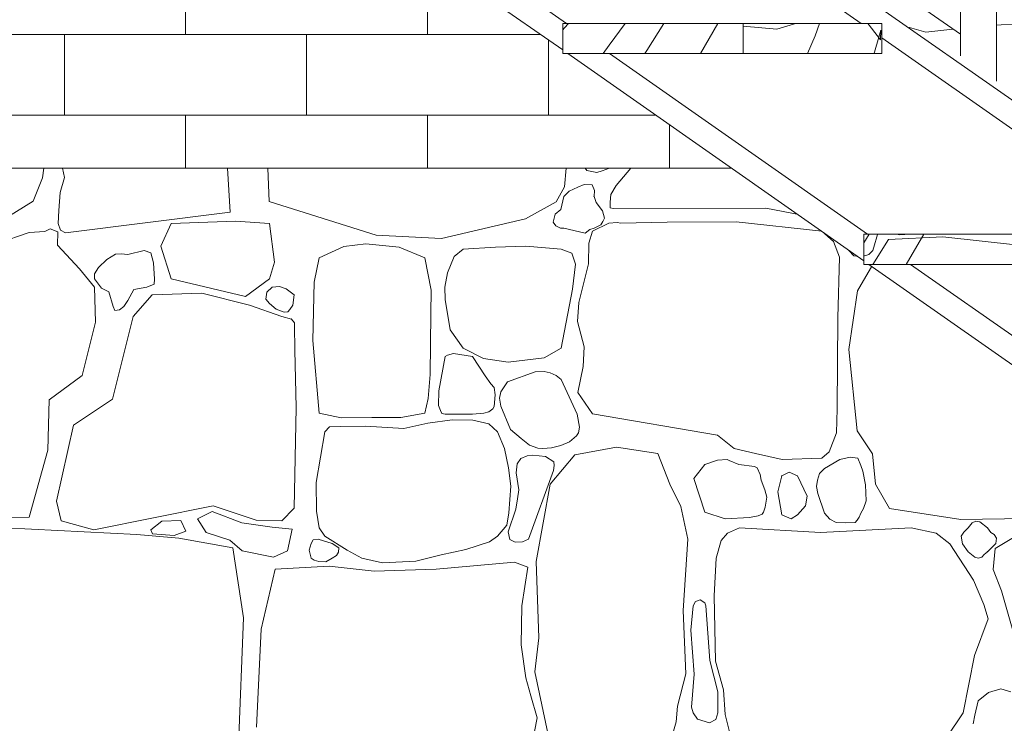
# Model space of a CAD drawing. Header units: millimetres. Extents: x 16408 to 141596, y -21057 to 26364.
# Tile 130 of 138: x 84413 to 85231, y -5041 to -4457. Entities that reach past the tile are written whole.
import ezdxf

# ---------------------------------------------------------------- set-up
doc = ezdxf.new("R2010")
doc.units = ezdxf.units.MM
doc.header["$MEASUREMENT"] = 0
doc.linetypes.add('Wipeout_Contour', pattern=[1000, 0, -1000])
for name, color, linetype, lineweight in [('0_Nr_pióra__1', 7, 'Continuous', 13), ('0_Nr_pióra__103', 7, 'Continuous', 5), ('0_Nr_pióra__175', 7, 'Continuous', 5), ('0_Nr_pióra__41', 7, 'Continuous', 15), ('0_Nr_pióra__51', 7, 'Continuous', 15)]:
    doc.layers.add(name, color=color, linetype=linetype, lineweight=lineweight)
doc.layers.add('0_Nr_pióra__101', color=7, linetype='Continuous', lineweight=5, true_color=0xb2b2b2)
doc.layers.add('_elementy3d_Nr_pióra__101', color=7, linetype='Continuous', lineweight=5, true_color=0xb2b2b2)
doc.layers.add('_elementy3d', color=7, linetype='Continuous')
doc.styles.add('STYL_AUTOMATYCZNY_2', font='txt')
doc.dimstyles.new('STYL_AUTOMATYCZNY__1', dxfattribs={"dimtxt": 150, "dimasz": 95, "dimexe": 0.18, "dimexo": 0.0625, "dimgap": 0.09, "dimtad": 1, "dimtih": 1, "dimtoh": 1, "dimdec": 0, "dimlfac": 0.1, "dimzin": 0, "dimdsep": 46, "dimtxsty": 'STYL_AUTOMATYCZNY_2', "dimblk": 'ARROWHEAD_6', "dimblk1": 'ARROWHEAD_6', "dimblk2": 'ARROWHEAD_6', "dimcen": 0.09, "dimse1": 1, "dimse2": 1, "dimclrd": 7, "dimclre": 7, "dimclrt": 7, "dimadec": 1, "dimazin": 0, "dimtfac": 1, "dimtdec": 4, "dimtmove": 0, "dimatfit": 3, "dimfxl": 0, "dimtolj": 1, "dimtzin": 0, "dimarcsym": 0})

# ---------------------------------------------------------------- blocks, each defined once
blk = doc.blocks.new('*X4')
at = {"layer": '_elementy3d_Nr_pióra__101', "color": 253, "linetype": 'Continuous', "lineweight": 5, "true_color": 0xb2b2b2}
for p, q in [((85066.58, -4456.98), (85041.81, -4464.66)), ((85115.62, -4457.72), (85066.58, -4456.98)), ((85041.81, -4464.66), (85013.81, -4462.03)), ((85127.75, -4473.33), (85115.62, -4457.72)), ((85152.03, -4463.17), (85137.66, -4479.52)), ((85165.4, -4466.89), (85152.03, -4463.17)), ((85217.66, -4461.19), (85165.4, -4466.89)), ((85307.32, -4458.96), (85217.66, -4461.19)), ((85121.32, -4489.43), (85128, -4465.4)), ((85128, -4465.4), (85127.75, -4473.33)), ((85137.66, -4479.52), (85125.77, -4501.07)), ((85107.69, -4531.53), (85121.32, -4489.43)), ((85125.77, -4501.07), (85119.09, -4532.03)), ((85104.72, -4565.46), (85107.69, -4531.53)), ((85119.09, -4532.03), (85126.02, -4575.37)), ((85107.45, -4582.8), (85104.72, -4565.46)), ((85126.02, -4575.37), (85134.44, -4592.71)), ((84423.92, -4607.32), (84431.84, -4588)), ((84431.84, -4588), (84432.76, -4580)), ((84449.97, -4587.69), (84446.53, -4600.05)), ((84448.28, -4580), (84449.97, -4587.69)), ((84587.76, -4616.49), (84585.56, -4580)), ((84619.98, -4607.55), (84618.88, -4580)), ((84866.86, -4580), (84865.22, -4595.43)), ((84882.43, -4580), (84883.81, -4581.84)), ((84883.81, -4581.84), (84886.63, -4582.38)), ((84886.63, -4582.38), (84892.15, -4583.42)), ((84892.15, -4583.42), (84896.67, -4582.06)), ((84896.67, -4582.06), (84902.61, -4580)), ((84920.54, -4580), (84908.31, -4594.2)), ((85114.38, -4588.25), (85107.45, -4582.8)), ((84865.22, -4595.43), (84858.48, -4607.82)), ((84876.44, -4595.81), (84869.34, -4598.98)), ((84881.65, -4593.57), (84876.44, -4595.81)), ((84888.25, -4593.7), (84881.65, -4593.57)), ((84890.34, -4598.59), (84888.25, -4593.7)), ((84908.31, -4594.2), (84903.85, -4601.72)), ((85119.58, -4599.64), (85114.38, -4588.25)), ((85134.44, -4592.71), (85150.54, -4603.36)), ((84446.53, -4600.05), (84445.47, -4615.2)), ((84864.67, -4603.36), (84862.19, -4614.19)), ((84869.34, -4598.98), (84864.67, -4603.36)), ((84889.98, -4603.36), (84890.34, -4598.59)), ((84891.69, -4608.29), (84889.98, -4603.36)), ((84903.85, -4601.72), (84903.31, -4608.01)), ((85115.62, -4613.27), (85119.58, -4599.64)), ((85125.37, -4603.88), (85122.25, -4616.22)), ((85127.59, -4600.15), (85125.37, -4603.88)), ((85133.63, -4598.01), (85127.59, -4600.15)), ((85138.86, -4599.61), (85133.63, -4598.01)), ((85153.41, -4614.94), (85138.86, -4599.61)), ((85150.54, -4603.36), (85165.4, -4607.32)), ((84396.18, -4624.41), (84423.92, -4607.32)), ((84708.93, -4635.51), (84619.98, -4607.55)), ((84858.48, -4607.82), (84832.97, -4621.94)), ((84896.92, -4615.25), (84891.69, -4608.29)), ((84903.31, -4608.01), (84903.24, -4612.88)), ((85165.4, -4607.32), (85171.1, -4618.96)), ((84445.47, -4615.2), (84444.9, -4625.84)), ((84450.91, -4633.58), (84587.76, -4616.49)), ((84857.48, -4618.02), (84856.05, -4624.66)), ((84862.19, -4614.19), (84857.48, -4618.02)), ((84898.45, -4621.45), (84896.92, -4615.25)), ((84903.24, -4612.88), (84905.83, -4613.27)), ((84905.83, -4613.27), (85032.65, -4613.02)), ((85032.65, -4613.02), (85068.56, -4619.95)), ((85068.56, -4619.95), (85089.86, -4616.98)), ((85089.86, -4616.98), (85103.98, -4618.47)), ((85103.98, -4618.47), (85115.62, -4613.27)), ((85122.25, -4616.22), (85122.4, -4619.26)), ((85122.4, -4619.26), (85124.32, -4620.98)), ((85156.49, -4617.23), (85153.41, -4614.94)), ((85160.83, -4619.97), (85156.49, -4617.23)), ((85162.34, -4622.74), (85160.83, -4619.97)), ((85171.1, -4618.96), (85188.68, -4632.59)), ((84444.9, -4625.84), (84446.61, -4631.41)), ((84538.59, -4625.84), (84529.99, -4644.81)), ((84591.95, -4623.81), (84538.59, -4625.84)), ((84620.33, -4625.84), (84591.95, -4623.81)), ((84624.36, -4658.03), (84620.33, -4625.84)), ((84832.97, -4621.94), (84763.17, -4638.19)), ((84856.05, -4624.66), (84858.02, -4627.82)), ((84858.02, -4627.82), (84859.33, -4628.25)), ((84859.33, -4628.25), (84862, -4629.6)), ((84902.12, -4625.47), (84888.5, -4632.34)), ((84889.98, -4629.86), (84895.51, -4626.9)), ((84895.51, -4626.9), (84897.25, -4624.31)), ((84897.25, -4624.31), (84898.45, -4621.45)), ((84908.99, -4625.08), (84902.12, -4625.47)), ((84912.27, -4625.65), (84908.99, -4625.08)), ((84950.66, -4624.66), (84912.27, -4625.65)), ((85007.88, -4624.41), (84950.66, -4624.66)), ((85079.21, -4632.34), (85007.88, -4624.41)), ((85096.37, -4625.46), (85093.6, -4629.44)), ((85101.5, -4623.42), (85096.37, -4625.46)), ((85114.1, -4622.11), (85101.5, -4623.42)), ((85121.57, -4623.42), (85114.1, -4622.11)), ((85125.16, -4626.8), (85121.57, -4623.42)), ((85124.32, -4620.98), (85130.4, -4624.67)), ((85126.08, -4632.21), (85125.16, -4626.8)), ((85130.4, -4624.67), (85134.3, -4632.67)), ((85165.44, -4625.38), (85162.34, -4622.74)), ((85167.66, -4628.56), (85165.44, -4625.38)), ((85168.92, -4631.25), (85167.66, -4628.56)), ((84420.7, -4633.33), (84394.69, -4642.24)), ((84433.76, -4632.47), (84420.7, -4633.33)), ((84438.18, -4630.18), (84433.76, -4632.47)), ((84444.57, -4632.88), (84438.18, -4630.18)), ((84444.23, -4643.98), (84444.57, -4632.88)), ((84446.61, -4631.41), (84450.91, -4633.58)), ((84763.17, -4638.19), (84708.93, -4635.51)), ((84862, -4629.6), (84864.67, -4629.86)), ((84864.67, -4629.86), (84882.46, -4633.81)), ((84882.46, -4633.81), (84886.44, -4630.91)), ((84888.5, -4632.34), (84885.63, -4642.28)), ((84886.44, -4630.91), (84889.98, -4629.86)), ((85088.75, -4640.78), (85079.21, -4632.34)), ((85093.6, -4629.44), (85095.36, -4637.91)), ((85121.57, -4648.19), (85126.08, -4632.21)), ((85134.3, -4632.67), (85139.87, -4633.84)), ((85179.52, -4636.8), (85134.44, -4639.27)), ((85139.87, -4633.84), (85143.23, -4635.19)), ((85143.23, -4635.19), (85148.13, -4634.89)), ((85148.13, -4634.89), (85167.54, -4634.35)), ((85167.54, -4634.35), (85168.96, -4633.17)), ((85168.96, -4633.17), (85168.92, -4631.25)), ((85242.43, -4643.98), (85179.52, -4636.8)), ((85188.68, -4632.59), (85240.7, -4633.08)), ((84462.55, -4663.55), (84444.23, -4643.98)), ((84529.99, -4644.81), (84538.59, -4671.85)), ((84682, -4644.84), (84661.66, -4654.37)), ((84700.24, -4642.74), (84682, -4644.84)), ((84728.02, -4645.46), (84700.24, -4642.74)), ((84833.37, -4644.63), (84808.11, -4645.46)), ((84862.61, -4647.25), (84833.37, -4644.63)), ((84885.63, -4642.28), (84885.35, -4659.42)), ((85093.84, -4653.77), (85088.75, -4640.78)), ((85095.36, -4637.91), (85101.5, -4648.19)), ((85134.44, -4639.27), (85121.57, -4659.85)), ((84492.38, -4651.22), (84485.09, -4655.8)), ((84497.05, -4651.14), (84492.38, -4651.22)), ((84502.68, -4651.66), (84497.05, -4651.14)), ((84516.12, -4648.19), (84502.68, -4651.66)), ((84521.69, -4650.07), (84516.12, -4648.19)), ((84523.9, -4658.42), (84521.69, -4650.07)), ((84749.4, -4654.37), (84728.02, -4645.46)), ((84773.72, -4653.12), (84768.17, -4666.74)), ((84781.17, -4647.25), (84773.72, -4653.12)), ((84808.11, -4645.46), (84781.17, -4647.25)), ((84871.32, -4650.5), (84862.61, -4647.25)), ((84874.46, -4659.72), (84871.32, -4650.5)), ((85101.5, -4648.19), (85105.55, -4652.83)), ((85105.55, -4652.83), (85112.04, -4653.5)), ((85112.04, -4653.5), (85118.08, -4651.57)), ((85118.08, -4651.57), (85121.57, -4648.19)), ((84485.09, -4655.8), (84478.38, -4662.52)), ((84524.8, -4672.01), (84523.9, -4658.42)), ((84620.33, -4671.85), (84624.36, -4658.03)), ((84661.66, -4654.37), (84657.36, -4674.5)), ((84754.65, -4681.11), (84749.4, -4654.37)), ((84872.05, -4680.27), (84874.46, -4659.72)), ((84885.35, -4659.42), (84877.16, -4691.53)), ((85092.52, -4704.25), (85093.84, -4653.77)), ((85121.57, -4659.85), (85108.68, -4681.63)), ((84474.94, -4678.65), (84462.55, -4663.55)), ((84478.38, -4662.52), (84474.92, -4667.69)), ((84474.92, -4667.69), (84474.94, -4671.85)), ((84768.17, -4666.74), (84766.07, -4678.8)), ((84474.94, -4671.85), (84480.84, -4679.46)), ((84518.31, -4678.72), (84524.55, -4676.11)), ((84524.55, -4676.11), (84524.8, -4672.01)), ((84538.59, -4671.85), (84600.51, -4686.55)), ((84600.51, -4686.55), (84620.33, -4671.85)), ((84622.63, -4678.74), (84628.63, -4678.03)), ((84628.63, -4678.03), (84634.16, -4679.96)), ((84657.36, -4674.5), (84656.42, -4723.04)), ((84475.93, -4707.63), (84474.94, -4678.65)), ((84480.84, -4679.46), (84486.81, -4682.49)), ((84486.81, -4682.49), (84490.54, -4694.75)), ((84502.78, -4689.86), (84507.69, -4680.53)), ((84522.99, -4685.09), (84507.14, -4702.93)), ((84507.69, -4680.53), (84518.31, -4678.72)), ((84564.1, -4683.61), (84522.99, -4685.09)), ((84603.73, -4693.76), (84564.1, -4683.61)), ((84617.22, -4688.61), (84618.21, -4682.75)), ((84618.21, -4682.75), (84622.63, -4678.74)), ((84634.16, -4679.96), (84640.8, -4685.06)), ((84640.8, -4685.06), (84639.66, -4693.61)), ((84754.44, -4700.92), (84754.65, -4681.11)), ((84766.07, -4678.8), (84766.28, -4688.97)), ((84862.61, -4729.24), (84872.05, -4680.27)), ((85108.68, -4681.63), (85101.5, -4730.42)), ((84499.26, -4694.86), (84502.78, -4689.86)), ((84630.48, -4702.93), (84603.73, -4693.76)), ((84620.33, -4692.39), (84617.22, -4688.61)), ((84625.83, -4697.03), (84620.33, -4692.39)), ((84639.66, -4693.61), (84637.09, -4697.35)), ((84766.28, -4688.97), (84770.37, -4714.13)), ((84877.16, -4691.53), (84876.12, -4707.16)), ((84490.54, -4694.75), (84491.89, -4698.05)), ((84491.89, -4698.05), (84495.82, -4697.56)), ((84495.82, -4697.56), (84499.26, -4694.86)), ((84632.5, -4699.42), (84625.83, -4697.03)), ((84635.51, -4699.06), (84632.5, -4699.42)), ((84637.09, -4697.35), (84635.51, -4699.06)), ((84753.7, -4751.13), (84754.44, -4700.92)), ((84464.78, -4751.97), (84475.93, -4707.63)), ((84507.14, -4702.93), (84489.8, -4771.78)), ((84638.52, -4705.17), (84630.48, -4702.93)), ((84641.06, -4708.2), (84638.52, -4705.17)), ((84641.13, -4710.6), (84641.06, -4708.2)), ((84641.38, -4730.91), (84641.13, -4710.6)), ((84876.12, -4707.16), (84881.56, -4728.19)), ((85091.77, -4779.58), (85092.52, -4704.25)), ((84770.37, -4714.13), (84781.17, -4729.24)), ((84656.42, -4723.04), (84661.66, -4783.21)), ((84642.37, -4778.72), (84641.38, -4730.91)), ((84768.16, -4735.12), (84766.28, -4736.36)), ((84773.28, -4733.69), (84768.16, -4735.12)), ((84788.91, -4736.36), (84773.28, -4733.69)), ((84781.17, -4729.24), (84798.04, -4737.82)), ((84848.57, -4737.5), (84862.61, -4729.24)), ((84881.56, -4728.19), (84880.73, -4744.55)), ((85101.5, -4730.42), (85108.44, -4798.03)), ((84766.28, -4736.36), (84760.96, -4764.76)), ((84799.53, -4752.43), (84788.91, -4736.36)), ((84798.04, -4737.82), (84818.49, -4741.07)), ((84818.49, -4741.07), (84848.57, -4737.5)), ((84752.23, -4771.15), (84753.7, -4751.13)), ((84840.94, -4748.99), (84817.91, -4757.42)), ((84848.52, -4748.67), (84840.94, -4748.99)), ((84853.31, -4749.84), (84848.52, -4748.67)), ((84858.36, -4752.04), (84853.31, -4749.84)), ((84880.73, -4744.55), (84876.36, -4766.08)), ((84437.29, -4772.28), (84464.78, -4751.97)), ((84804.13, -4758.86), (84799.53, -4752.43)), ((84806.87, -4762.02), (84804.13, -4758.86)), ((84817.91, -4757.42), (84812.58, -4765.5)), ((84862.49, -4755.43), (84858.36, -4752.04)), ((84875.99, -4784.04), (84862.49, -4755.43)), ((84760.96, -4764.76), (84760.82, -4776.91)), ((84807.78, -4768.01), (84806.87, -4762.02)), ((84812.58, -4765.5), (84811.38, -4770.93)), ((84876.36, -4766.08), (84888.5, -4783.92)), ((84436.3, -4814.13), (84437.29, -4772.28)), ((84489.8, -4771.78), (84457.6, -4793.33)), ((84749.4, -4783.21), (84752.23, -4771.15)), ((84807, -4777.82), (84807.78, -4768.01)), ((84811.38, -4770.93), (84812.34, -4777.6)), ((84640.88, -4862.18), (84642.37, -4778.72)), ((84661.66, -4783.21), (84679.9, -4787.3)), ((84729.49, -4786.88), (84749.4, -4783.21)), ((84760.82, -4776.91), (84762.34, -4781.12)), ((84762.34, -4781.12), (84763.34, -4783.5)), ((84763.34, -4783.5), (84766.28, -4784.04)), ((84766.28, -4784.04), (84788.91, -4784.04)), ((84788.91, -4784.04), (84798.23, -4783.24)), ((84798.23, -4783.24), (84802.57, -4782.16)), ((84802.57, -4782.16), (84805.78, -4779.81)), ((84805.78, -4779.81), (84807, -4777.82)), ((84812.34, -4777.6), (84820.63, -4796.8)), ((84877.75, -4794.94), (84875.99, -4784.04)), ((84888.5, -4783.92), (84992.51, -4801.62)), ((85091.3, -4799.73), (85091.77, -4779.58)), ((84679.9, -4787.3), (84705.38, -4786.98)), ((84705.38, -4786.98), (84729.49, -4786.88)), ((84751.81, -4791.7), (84731.79, -4796.1)), ((84772.15, -4788.87), (84751.81, -4791.7)), ((84789.24, -4789.18), (84772.15, -4788.87)), ((84802.45, -4792.12), (84789.24, -4789.18)), ((84809.58, -4798.93), (84802.45, -4792.12)), ((84457.6, -4793.33), (84443.48, -4856.49)), ((84666.38, -4798.93), (84659.15, -4840.76)), ((84670.15, -4794.74), (84666.38, -4798.93)), ((84679.17, -4794.43), (84670.15, -4794.74)), ((84700.03, -4794.11), (84679.17, -4794.43)), ((84731.79, -4796.1), (84700.03, -4794.11)), ((84815.45, -4812.56), (84809.58, -4798.93)), ((84820.63, -4796.8), (84829.45, -4804.42)), ((84875.37, -4802.25), (84877.11, -4799.63)), ((84877.11, -4799.63), (84877.75, -4794.94)), ((85085.27, -4815.46), (85091.3, -4799.73)), ((85108.44, -4798.03), (85121.32, -4817.11)), ((84829.45, -4804.42), (84836.38, -4809.82)), ((84862.23, -4810.28), (84869.37, -4807.15)), ((84869.37, -4807.15), (84875.37, -4802.25)), ((84992.51, -4801.62), (85006.26, -4812.54)), ((84420.7, -4869.61), (84436.3, -4814.13)), ((84818.8, -4828.6), (84815.45, -4812.56)), ((84836.38, -4809.82), (84843.19, -4812.34)), ((84843.19, -4812.34), (84847.38, -4812.65)), ((84847.38, -4812.65), (84854.63, -4812.09)), ((84854.63, -4812.09), (84862.23, -4810.28)), ((84908.56, -4811.41), (84873.88, -4817.85)), ((84942.74, -4816.86), (84908.56, -4811.41)), ((84952.89, -4842.12), (84942.74, -4816.86)), ((85006.26, -4812.54), (85024.06, -4816.68)), ((85024.06, -4816.68), (85046.09, -4821.67)), ((85079.21, -4820.57), (85085.27, -4815.46)), ((84829, -4820.98), (84825.92, -4825.3)), ((84834.31, -4818.84), (84829, -4820.98)), ((84839.05, -4818.21), (84834.31, -4818.84)), ((84849.63, -4819.36), (84839.05, -4818.21)), ((84856.4, -4823.84), (84849.63, -4819.36)), ((84873.88, -4817.85), (84853.33, -4842.12)), ((84856.66, -4826.65), (84856.4, -4823.84)), ((84992.45, -4822.4), (84981.87, -4826.02)), ((85000.45, -4821.81), (84992.45, -4822.4)), ((85002.17, -4822.59), (85000.45, -4821.81)), ((85010.11, -4826.02), (85002.17, -4822.59)), ((85046.09, -4821.67), (85079.21, -4820.57)), ((85093.94, -4821.78), (85081.19, -4829.24)), ((85102.65, -4819.81), (85093.94, -4821.78)), ((85108.88, -4820.68), (85102.65, -4819.81)), ((85111.41, -4826.77), (85108.88, -4820.68)), ((85121.32, -4817.11), (85123.79, -4842.12)), ((84820.69, -4843.8), (84818.8, -4828.6)), ((84825.92, -4825.3), (84825.24, -4832.96)), ((84825.24, -4832.96), (84827.53, -4846.98)), ((84835.49, -4887.94), (84856.26, -4830.9)), ((84856.26, -4830.9), (84856.66, -4826.65)), ((84981.87, -4826.02), (84972.71, -4837.66)), ((85023.04, -4827.52), (85010.11, -4826.02)), ((85025.46, -4828.75), (85023.04, -4827.52)), ((85027.83, -4834.22), (85025.46, -4828.75)), ((85051.86, -4832.19), (85045.77, -4835.43)), ((85058.9, -4835.43), (85051.86, -4832.19)), ((85081.19, -4829.24), (85077.14, -4833.51)), ((85113.19, -4831.4), (85111.41, -4826.77)), ((85115.29, -4842.7), (85113.19, -4831.4)), ((84659.15, -4840.76), (84659.46, -4864.56)), ((84972.71, -4837.66), (84981.87, -4865.4)), ((85028.68, -4838.9), (85027.83, -4834.22)), ((85031.8, -4847.01), (85028.68, -4838.9)), ((85045.77, -4835.43), (85042.55, -4848.56)), ((85066.83, -4852.28), (85058.9, -4835.43)), ((85075.56, -4838.87), (85074.79, -4844.13)), ((85077.14, -4833.51), (85075.56, -4838.87)), ((84819.11, -4865.92), (84820.69, -4843.8)), ((84827.53, -4846.98), (84826.39, -4854.43)), ((84853.33, -4842.12), (84841.69, -4906.52)), ((84962.06, -4860.7), (84952.89, -4842.12)), ((85033.39, -4853.02), (85031.8, -4847.01)), ((85042.55, -4848.56), (85045.77, -4867.63)), ((85074.79, -4844.13), (85075.74, -4850.05)), ((85115.87, -4856.01), (85115.29, -4842.7)), ((85123.79, -4842.12), (85135.43, -4862.43)), ((84443.48, -4856.49), (84447.2, -4872.59)), ((84826.39, -4854.43), (84824.82, -4862.98)), ((85032.09, -4861.42), (85033.39, -4853.02)), ((85065.59, -4860.2), (85066.83, -4852.28)), ((85075.74, -4850.05), (85081.19, -4866.39)), ((85113.62, -4862.57), (85115.87, -4856.01)), ((84474.44, -4880.02), (84573.51, -4860.2)), ((84572.61, -4864.94), (84560.54, -4871.12)), ((84597.34, -4874.36), (84572.61, -4864.94)), ((84573.51, -4860.2), (84609.18, -4872.09)), ((84630.48, -4872.59), (84640.88, -4862.18)), ((84659.46, -4864.56), (84661.45, -4878.5)), ((84817.54, -4876.4), (84819.11, -4865.92)), ((84824.82, -4862.98), (84818.69, -4881.83)), ((84967.75, -4887.94), (84962.06, -4860.7)), ((84981.87, -4865.4), (84998.71, -4871.1)), ((85029.65, -4867.26), (85030.66, -4865.4)), ((85030.66, -4865.4), (85032.09, -4861.42)), ((85058.9, -4867.63), (85065.59, -4860.2)), ((85111.41, -4866.39), (85113.62, -4862.57)), ((85135.43, -4862.43), (85194.63, -4871.6)), ((84294.63, -4871.6), (84420.7, -4869.61)), ((84447.2, -4872.59), (84474.44, -4880.02)), ((84521.68, -4880.25), (84530.81, -4872.89)), ((84530.81, -4872.89), (84546.7, -4872.3)), ((84546.7, -4872.3), (84550.83, -4881.13)), ((84560.54, -4871.12), (84567.6, -4882.31)), ((84609.18, -4872.09), (84630.48, -4872.59)), ((84998.71, -4871.1), (85019.02, -4869.86)), ((85019.02, -4869.86), (85026.15, -4868.6)), ((85026.15, -4868.6), (85029.65, -4867.26)), ((85045.77, -4867.63), (85053.62, -4870.91)), ((85053.62, -4870.91), (85058.9, -4867.63)), ((85081.19, -4866.39), (85085.8, -4871.37)), ((85085.8, -4871.37), (85091.07, -4874.2)), ((85091.07, -4874.2), (85098.49, -4874.29)), ((85098.49, -4874.29), (85106.72, -4874.1)), ((85106.72, -4874.1), (85108.4, -4872.09)), ((85108.4, -4872.09), (85110.17, -4869.7)), ((85110.17, -4869.7), (85111.41, -4866.39)), ((85194.63, -4871.6), (85320.7, -4869.61)), ((85203.9, -4874.29), (85200.57, -4878.53)), ((85207.05, -4872.94), (85203.9, -4874.29)), ((85210.23, -4873.58), (85207.05, -4872.94)), ((85216.67, -4878.53), (85210.23, -4873.58)), ((84510.11, -4883.98), (84400.88, -4878.53)), ((84523.15, -4883.48), (84521.68, -4880.25)), ((84550.83, -4881.13), (84541.11, -4884.96)), ((84567.6, -4882.31), (84587.33, -4888.78)), ((84622.65, -4877.89), (84597.34, -4874.36)), ((84639.14, -4879.66), (84622.65, -4877.89)), ((84635.31, -4897.61), (84639.14, -4879.66)), ((84661.45, -4878.5), (84666.38, -4885.42)), ((84809.58, -4885.42), (84817.54, -4876.4)), ((84818.69, -4881.83), (84820.08, -4888.2)), ((85010.6, -4878.53), (85000.7, -4882.99)), ((85077.97, -4882.25), (85010.6, -4878.53)), ((85153.41, -4878.53), (85077.97, -4882.25)), ((85174.07, -4882.99), (85153.41, -4878.53)), ((85196.97, -4882.2), (85194.88, -4885.47)), ((85200.57, -4878.53), (85196.97, -4882.2)), ((85219.43, -4882.44), (85216.67, -4878.53)), ((85222.37, -4883.98), (85219.43, -4882.44)), ((84545.03, -4887.2), (84510.11, -4883.98)), ((84541.11, -4884.96), (84523.15, -4883.48)), ((84589.81, -4895.08), (84545.03, -4887.2)), ((84587.33, -4888.78), (84597.63, -4897.61)), ((84656.56, -4888.5), (84654.87, -4891.53)), ((84660.63, -4887.83), (84656.56, -4888.5)), ((84672.28, -4891.53), (84660.63, -4887.83)), ((84666.38, -4885.42), (84684.72, -4896.95)), ((84783.47, -4896.42), (84802.97, -4890.13)), ((84802.97, -4890.13), (84809.58, -4885.42)), ((84820.08, -4888.2), (84824.35, -4890.49)), ((84824.35, -4890.49), (84830.5, -4890.18)), ((84830.5, -4890.18), (84835.49, -4887.94)), ((84964.04, -4947.14), (84967.75, -4887.94)), ((84995.49, -4888.93), (84991.28, -4903.79)), ((85000.7, -4882.99), (84995.49, -4888.93)), ((85185.46, -4891.91), (85174.07, -4882.99)), ((85194.88, -4885.47), (85195.99, -4891.71)), ((85224.27, -4887.16), (85222.37, -4883.98)), ((85239.71, -4885.71), (85223.11, -4895.62)), ((85223.73, -4891.46), (85224.27, -4887.16)), ((84598.77, -4953.34), (84589.81, -4895.08)), ((84597.63, -4897.61), (84623.54, -4902.91)), ((84623.54, -4902.91), (84635.31, -4897.61)), ((84654.87, -4891.53), (84653.23, -4897.05)), ((84653.23, -4897.05), (84654.87, -4903.66)), ((84677.92, -4895.17), (84672.28, -4891.53)), ((84675.98, -4901.54), (84677.62, -4898.81)), ((84677.62, -4898.81), (84677.92, -4895.17)), ((84684.72, -4896.95), (84696.99, -4903.66)), ((84762.93, -4900.93), (84783.47, -4896.42)), ((85205.03, -4921.87), (85185.46, -4891.91)), ((85195.99, -4891.71), (85200.57, -4898.34)), ((85200.57, -4898.34), (85206.15, -4902.75)), ((85213.98, -4900.6), (85216.67, -4898.34)), ((85216.67, -4898.34), (85223.73, -4891.46)), ((85223.11, -4895.62), (85221.38, -4913.21)), ((84654.87, -4903.66), (84657.29, -4905.43)), ((84657.29, -4905.43), (84661.3, -4906.34)), ((84661.3, -4906.34), (84667.24, -4906.64)), ((84667.24, -4906.64), (84672.28, -4903.66)), ((84672.28, -4903.66), (84675.98, -4901.54)), ((84696.99, -4903.66), (84714.08, -4907.64)), ((84714.08, -4907.64), (84741.96, -4906.07)), ((84741.96, -4906.07), (84762.93, -4900.93)), ((84823.95, -4907.02), (84758.75, -4912.69)), ((84834.87, -4911.11), (84823.95, -4907.02)), ((84841.69, -4906.52), (84844.16, -4969.68)), ((84991.28, -4903.79), (84989.55, -4935)), ((85206.15, -4902.75), (85209, -4903.59)), ((85209, -4903.59), (85211.94, -4902.71)), ((85211.94, -4902.71), (85213.98, -4900.6)), ((84625.08, -4912.93), (84613.43, -4962.67)), ((84669.88, -4910.19), (84625.08, -4912.93)), ((84707.23, -4914.36), (84669.88, -4910.19)), ((84758.75, -4912.69), (84707.23, -4914.36)), ((84829.79, -4943.21), (84834.87, -4911.11)), ((85221.38, -4913.21), (85228.41, -4930.78)), ((85213.7, -4942.18), (85205.03, -4921.87)), ((85228.41, -4930.78), (85249.86, -5006.58)), ((84974.1, -4939.68), (84972.24, -4943.21)), ((84978.04, -4938.25), (84974.1, -4939.68)), ((84981.82, -4940.77), (84978.04, -4938.25)), ((84989.55, -4935), (84990.79, -4989.24)), ((84829.29, -4975.72), (84829.79, -4943.21)), ((84966.02, -4999.65), (84964.04, -4947.14)), ((84972.24, -4943.21), (84970.39, -4963.34)), ((84982.86, -4943.21), (84981.82, -4940.77)), ((84986.04, -4988.6), (84982.86, -4943.21)), ((85217.17, -4954.07), (85213.7, -4942.18)), ((84594.08, -5074.94), (84598.77, -4953.34)), ((85205.77, -4984.54), (85217.17, -4954.07)), ((84613.43, -4962.67), (84609.54, -5044.08)), ((84970.39, -4963.34), (84973.13, -4999.85)), ((84844.16, -4969.68), (84840.7, -4998.16)), ((84833.12, -5002.9), (84829.29, -4975.72)), ((84992.84, -5014.66), (84986.04, -4988.6)), ((85196.36, -5032.09), (85205.77, -4984.54)), ((84990.79, -4989.24), (84997.48, -5013.02)), ((84837.29, -5018.07), (84833.12, -5002.9)), ((84840.7, -4998.16), (84853.33, -5058.1)), ((84959.33, -5026.64), (84966.02, -4999.65)), ((84973.13, -4999.85), (84970.96, -5027.46)), ((84997.48, -5013.02), (84998.71, -5033.58)), ((85227.86, -5012.16), (85217.64, -5015.08)), ((85236.11, -5014.65), (85227.86, -5012.16)), ((84842.63, -5036.08), (84837.29, -5018.07)), ((84992.67, -5032.09), (84992.84, -5014.66)), ((85217.64, -5015.08), (85208.87, -5022.24)), ((84958.09, -5039.52), (84959.33, -5026.64)), ((84970.96, -5027.46), (84972.24, -5032.09)), ((85208.87, -5022.24), (85206.08, -5033.94)), ((84834.87, -5076.43), (84842.63, -5036.08)), ((84972.24, -5032.09), (84975.93, -5037.23)), ((84975.93, -5037.23), (84985.87, -5040.31)), ((84985.87, -5040.31), (84990.96, -5037.68)), ((84990.96, -5037.68), (84992.67, -5032.09)), ((84998.71, -5033.58), (85010.6, -5079.89)), ((85182.99, -5052.15), (85196.36, -5032.09)), ((85206.08, -5033.94), (85204.9, -5041.19)), ((84952.89, -5058.1), (84958.09, -5039.52))]:
    blk.add_line(p, q, dxfattribs=at)
for p in [(84889.98, -4603.36), (85115.62, -4613.27), (84638.52, -4705.17), (85045.77, -4835.43), (85058.9, -4867.63), (85216.67, -4898.34)]:
    blk.add_point(p, dxfattribs=at)
blk = doc.blocks.new('Wypełnienie_2_1', base_point=(0, 0))
at = {"color": 254, "linetype": 'Wipeout_Contour', "lineweight": 0, "ltscale": 1023619.489982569}
blk.add_wipeout([(80843.91, -4580), (80843.91, -5380), (81664.8, -5390.27), (85145.05, -5501.36), (88568.85, -5541.95), (88568.85, -2730), (87198.86, -2730), (87198.86, -3330), (86098.89, -3330), (86098.89, -4019.84), (85013.81, -4019.84), (85013.81, -4580)], dxfattribs=at).dxf.layer = '_elementy3d'
at = {"layer": '_elementy3d_Nr_pióra__101', "color": 253, "linetype": 'Continuous', "lineweight": 5, "true_color": 0xb2b2b2, "flags": 128}
blk.add_lwpolyline([(80843.91, -4580), (80843.91, -5380), (81664.8, -5390.27), (85145.05, -5501.36), (88568.85, -5541.95), (88568.85, -2730), (87198.86, -2730), (87198.86, -3330), (86098.89, -3330), (86098.89, -4019.84), (85013.81, -4019.84), (85013.81, -4580)], close=True, dxfattribs=at)
at = {"layer": '_elementy3d_Nr_pióra__101', "color": 253, "linetype": 'Continuous', "lineweight": 5, "true_color": 0xb2b2b2}
blk.add_blockref('*X4', (0, 0), dxfattribs=at)
blk = doc.blocks.new('*X22')
at = {"layer": '0_Nr_pióra__175', "color": 7, "linetype": 'Continuous', "lineweight": 5}
for p, q in [((85113.98, -4642.04), (85118.54, -4634.79)), ((85149.12, -4659.79), (85163.7, -4634.79)), ((85245.9, -4642.59), (85248.62, -4634.79)), ((85334.06, -4634.79), (85322.54, -4654.9)), ((85375.08, -4642.34), (85378.98, -4635.27)), ((85238.62, -4659.79), (85245.9, -4642.59)), ((85369.66, -4651.64), (85375.08, -4642.34)), ((85364.66, -4659.79), (85369.66, -4651.64)), ((85322.54, -4654.9), (85319.45, -4659.79))]:
    blk.add_line(p, q, dxfattribs=at)
blk = doc.blocks.new('Wypełnienie_11_1', base_point=(0, 0))
at = {"layer": '0_Nr_pióra__175', "color": 7, "linetype": 'Continuous', "lineweight": 5}
blk.add_blockref('*X22', (0, 0), dxfattribs=at)
blk = doc.blocks.new('*X24')
at = {"layer": '0_Nr_pióra__175', "color": 7, "linetype": 'Continuous', "lineweight": 5}
for p, q in [((84863.98, -4465.06), (84865.46, -4463.4)), ((84865.46, -4463.4), (84868.6, -4459.79)), ((84902.59, -4477.75), (84915.61, -4459.79)), ((84933.66, -4482.19), (84947.74, -4459.79)), ((84978.2, -4484.79), (84992.78, -4459.79)), ((85073.48, -4470.17), (85077.09, -4459.79)), ((85067.29, -4484.79), (85073.48, -4470.17)), ((84897.5, -4484.79), (84902.59, -4477.75)), ((84932.06, -4484.79), (84933.66, -4482.19))]:
    blk.add_line(p, q, dxfattribs=at)
blk = doc.blocks.new('Wypełnienie_12_1', base_point=(0, 0))
at = {"layer": '0_Nr_pióra__175', "color": 7, "linetype": 'Continuous', "lineweight": 5}
blk.add_blockref('*X24', (0, 0), dxfattribs=at)
blk = doc.blocks.new('*D207')
at = {"layer": '0_Nr_pióra__1', "color": 7, "linetype": 'Continuous', "lineweight": 13}
for p, q in [((84178.98, -1697.07), (84078.98, -1797.07)), ((86328.98, -1797.07), (86428.98, -1697.07)), ((84128.98, -1747.07), (86378.98, -1747.07)), ((86378.98, -1747.07), (86453.98, -1747.07))]:
    blk.add_line(p, q, dxfattribs=at)
at = {"layer": '0_Nr_pióra__1', "color": 7, "lineweight": 13, "insert": (85078.22, -1717.07), "char_height": 150, "attachment_point": 7, "style": 'STYL_AUTOMATYCZNY_2'}
blk.add_mtext('\\A1;{\\pql;\\fCentury Gothic|b0|i0|c238|p34;225}', dxfattribs=at)
blk = doc.blocks.new('ARROWHEAD_6')
at = {"color": 0, "linetype": 'Continuous', "lineweight": 0}
for p, q in [((-0.5, -0.5), (0.5, 0.5)), ((0, 0), (-1, 0))]:
    blk.add_line(p, q, dxfattribs=at)

msp = doc.modelspace()

# ---------------------------------------------------------------- block references
at = {"layer": '_elementy3d_Nr_pióra__101', "color": 253, "linetype": 'Continuous', "lineweight": 5, "true_color": 0xb2b2b2}
msp.add_blockref('Wypełnienie_2_1', (0, 0), dxfattribs=at)

# ---------------------------------------------------------------- next in the draw order: hatches: boundary and pattern name
at = {"layer": '0_Nr_pióra__101', "linetype": 'Continuous', "lineweight": 5, "true_color": 0xb2b2b2}
h = msp.add_hatch(dxfattribs=at)
h.set_pattern_fill('Cegła___wiązanie_pospoli_05', color=253, style=0, pattern_type=2)
h.set_pattern_definition([(0, (82942.56, -3664.98), (0, 67), []), (90, (82942.56, -3664.98), (-201, 0), [67, -67]), (90, (83043.06, -3597.98), (-201, 0), [67, -201, 67, -67]), (90, (82992.81, -3463.98), (-100.5, 0), [67, -335])])
h.paths.add_polyline_path([(80880.86, -4580), (85004.27, -4580), (84868.25, -4484.79), (84863.98, -4484.79), (84863.98, -4481.8), (84618.25, -4309.79), (84613.98, -4309.79), (84613.98, -4306.8), (84368.25, -4134.79), (84363.98, -4134.79), (84363.98, -4131.8), (84128.98, -3967.3), (84128.98, -3959.79), (84113.98, -3959.79), (84113.98, -3957.34), (82684.64, -3957.34), (82624.64, -3957.34), (82624.64, -3937.54), (82641.54, -3937.54), (82641.54, -3767.14), (82624.64, -3767.14), (82624.64, -3742.34), (82639.64, -3742.34), (82639.64, -2749.97), (82384.6, -2749.97), (82384.6, -2750), (82384.6, -3680), (82076.96, -3680), (82076.96, -3780), (81921.35, -3780), (81921.35, -3880), (81776.45, -3880), (81776.45, -3980), (81624.46, -3980), (81624.46, -4080), (81470.24, -4080), (81470.24, -4180), (81325.77, -4180), (81325.77, -4280), (81167.61, -4280), (81167.61, -4380), (81012.45, -4380), (81012.45, -4480), (80880.86, -4480)])

# ---------------------------------------------------------------- next in the draw order: wipeouts: each hides what was drawn before it
at = {"color": 254, "linetype": 'Wipeout_Contour', "lineweight": 0, "ltscale": 339078.22396}
msp.add_wipeout([(84146.03, -3735.04), (85194.28, -4468.82), (85194.28, -4444.4), (84146.03, -3710.63)], dxfattribs=at)

# ---------------------------------------------------------------- next in the draw order: wipeouts: each hides what was drawn before it
at = {"color": 254, "linetype": 'Wipeout_Contour', "lineweight": 0, "ltscale": 424437.24244}
msp.add_wipeout([(84618.25, -4309.79), (84863.98, -4481.8), (84863.98, -4459.79), (84867.06, -4459.79), (84652.78, -4309.79)], dxfattribs=at)

# ---------------------------------------------------------------- next in the draw order: wipeouts: each hides what was drawn before it
at = {"color": 254, "linetype": 'Wipeout_Contour', "lineweight": 0, "ltscale": 424951.260424}
msp.add_wipeout([(84878.98, -4309.79), (84652.78, -4309.79), (84867.06, -4459.79), (85111.89, -4459.79), (84878.98, -4296.75)], dxfattribs=at)
at = {"color": 254, "linetype": 'Wipeout_Contour', "lineweight": 0, "ltscale": 425731.723907}
msp.add_wipeout([(84868.25, -4484.79), (85113.98, -4656.8), (85113.98, -4634.79), (85117.06, -4634.79), (84902.78, -4484.79)], dxfattribs=at)

# ---------------------------------------------------------------- next in the draw order: wipeouts: each hides what was drawn before it
at = {"color": 254, "linetype": 'Wipeout_Contour', "lineweight": 0, "ltscale": 426245.337645}
msp.add_wipeout([(84902.78, -4484.79), (85117.06, -4634.79), (85361.89, -4634.79), (85128.98, -4471.75), (85128.98, -4484.79)], dxfattribs=at)
at = {"color": 254, "linetype": 'Wipeout_Contour', "lineweight": 0, "ltscale": 427027.733253}
msp.add_wipeout([(85118.25, -4659.79), (85363.98, -4831.8), (85363.98, -4809.79), (85367.06, -4809.79), (85152.78, -4659.79)], dxfattribs=at)

# ---------------------------------------------------------------- next in the draw order: wipeouts: each hides what was drawn before it
at = {"color": 254, "linetype": 'Wipeout_Contour', "lineweight": 0, "ltscale": 427540.943427}
msp.add_wipeout([(85152.78, -4659.79), (85367.06, -4809.79), (85611.89, -4809.79), (85378.98, -4646.75), (85378.98, -4659.79)], dxfattribs=at)

# ---------------------------------------------------------------- next in the draw order: wipeouts: each hides what was drawn before it
at = {"color": 254, "linetype": 'Wipeout_Contour', "lineweight": 0, "ltscale": 2476930.245840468}
msp.add_wipeout([(84128.98, -3747.58), (84128.98, -3771.75), (84361.89, -3934.79), (84378.98, -3934.79), (84378.98, -3946.75), (84611.89, -4109.79), (84628.98, -4109.79), (84628.98, -4121.75), (84861.89, -4284.79), (84878.98, -4284.79), (84878.98, -4296.75), (85111.89, -4459.79), (85128.98, -4459.79), (85128.98, -4471.75), (85361.89, -4634.79), (85378.98, -4634.79), (85378.98, -4646.75), (85611.89, -4809.79), (85628.98, -4809.79), (85628.98, -4821.75), (85861.89, -4984.79), (85878.98, -4984.79), (85878.98, -4996.75), (86111.89, -5159.79), (86128.98, -5159.79), (86128.98, -5171.75), (86361.89, -5334.79), (86378.98, -5334.79), (86378.98, -5322.58)], dxfattribs=at)

# ---------------------------------------------------------------- next in the draw order: linework, layer by layer
at = {"layer": '0_Nr_pióra__41', "color": 7, "linetype": 'Continuous', "lineweight": 15}
for p, q in [((85111.89, -4459.79), (84878.98, -4296.75)), ((84863.98, -4481.8), (84618.25, -4309.79)), ((84867.06, -4459.79), (84652.78, -4309.79)), ((85113.98, -4656.8), (84868.25, -4484.79)), ((85117.06, -4634.79), (84902.78, -4484.79)), ((85363.98, -4831.8), (85118.25, -4659.79)), ((85367.06, -4809.79), (85152.78, -4659.79))]:
    msp.add_line(p, q, dxfattribs=at)
at = {"layer": '0_Nr_pióra__51', "color": 7, "linetype": 'Continuous', "lineweight": 15}
for p, q in [((84863.98, -4459.79), (84863.98, -4484.79)), ((85128.98, -4459.79), (84863.98, -4459.79)), ((85128.98, -4459.79), (85128.98, -4484.79)), ((85128.98, -4484.79), (84863.98, -4484.79)), ((85113.98, -4634.79), (85113.98, -4659.79)), ((85378.98, -4634.79), (85113.98, -4634.79)), ((85378.98, -4659.79), (85113.98, -4659.79))]:
    msp.add_line(p, q, dxfattribs=at)

# ---------------------------------------------------------------- next in the draw order: block references
at = {"layer": '0_Nr_pióra__175', "color": 7, "linetype": 'Continuous', "lineweight": 5}
for name in ['Wypełnienie_12_1', 'Wypełnienie_11_1']:
    msp.add_blockref(name, (0, 0), dxfattribs=at)

# ---------------------------------------------------------------- next in the draw order: wipeouts: each hides what was drawn before it
at = {"color": 254, "linetype": 'Wipeout_Contour', "lineweight": 0, "ltscale": 341209.686841}
msp.add_wipeout([(85194.28, -4486.61), (85224.28, -4507.61), (85224.28, -3407.61), (85194.28, -3386.61)], dxfattribs=at)

# ---------------------------------------------------------------- next in the draw order: linework, layer by layer
at = {"layer": '0_Nr_pióra__103', "color": 7, "linetype": 'Continuous', "lineweight": 5}
for p, q in [((85224.28, -4507.61), (85224.28, -3407.61)), ((85194.28, -4486.61), (85194.28, -3418.54)), ((85194.28, -4468.82), (84146.03, -3735.04))]:
    msp.add_line(p, q, dxfattribs=at)
at = {"layer": '0_Nr_pióra__41', "color": 7, "linetype": 'Continuous', "lineweight": 15}
for p, q in [((86378.98, -5322.58), (84128.98, -3747.58)), ((85361.89, -4634.79), (85128.98, -4471.75))]:
    msp.add_line(p, q, dxfattribs=at)

# ---------------------------------------------------------------- next in the draw order: dimensions: what is measured, and where the dimension line sits
at = {"color": 7, "linetype": 'Continuous', "lineweight": 13}
dim = msp.add_linear_dim(base=(86378.98, -1747.07), p1=(84128.98, -3776.85), p2=(86378.98, -5328.69), dimstyle='STYL_AUTOMATYCZNY__1', dxfattribs=at)
dim.commit()
dim.dimension.update_dxf_attribs({"geometry": '*D207', "text_midpoint": (85249.75, -1642.07), "dimtype": 160})

doc.saveas('drawing.dxf')
